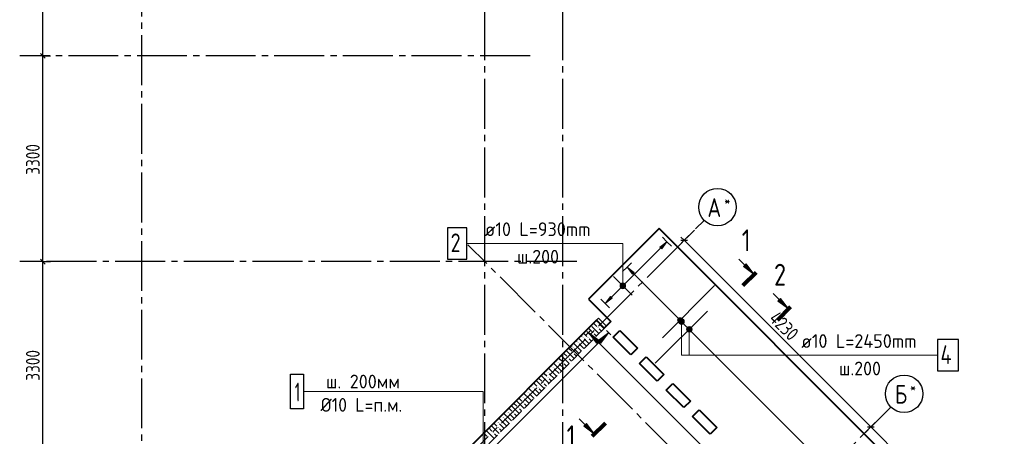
# Model space of a CAD drawing. Header units: millimetres. Extents: x 40580 to 1168286, y -220995 to 81020.
# Tile 154 of 194: x 458368 to 474147, y -108997 to -102321. Entities that reach past the tile are written whole.
import ezdxf

# ---------------------------------------------------------------- set-up
doc = ezdxf.new("R2010")
doc.units = ezdxf.units.MM
for name, pattern in [('______2', [270, 200, -70]), ('______5', [1100, 800, -100, 100, -100]), ('CENTER', [2, 1.25, -0.25, 0.25, -0.25])]:
    doc.linetypes.add(name, pattern=pattern)
for name, color, linetype, lineweight in [('Standard', 7, 'Continuous', 25), ('ОСИ', 7, 'CENTER', 15), ('Основная', 7, 'Continuous', 40), ('Позиционная метка линия выноска', 7, 'Continuous', 13), ('Позиционная метка номер позиции', 7, 'Continuous', 13), ('Текст_ общее', 7, 'Continuous', 25), ('Узлы символ', 7, 'Continuous', 25)]:
    doc.layers.add(name, color=color, linetype=linetype, lineweight=lineweight)
doc.layers.add('ЖБ Стена верхний уровень', color=7, linetype='______2', true_color=0x656565)
doc.layers.add('Тонкие', color=7, linetype='Continuous')
doc.styles.add('GOST 2.304', font='isocpeur.ttf', dxfattribs={"width": 0.8})
doc.styles.add('GOST 2.304-81', font='txt')
doc.styles.add('ISOCPEUR', font='isocpeur.ttf')

msp = doc.modelspace()

# ---------------------------------------------------------------- hatches: boundary and pattern name
at = {"linetype": 'Continuous', "lineweight": 13, "transparency": 33554687}
for points in [[(468656.7, -105992.2), (468741.5, -105879.1), (468628.4, -105963.9)], [(467998.4, -106576.7), (468060.9, -106612.7), (468007.9, -106559.7)], [(467998.4, -106595.7), (468044, -106622.3), (467998.4, -106576.7)], [(467998.4, -106576.7), (468044, -106622.3), (468060.9, -106612.7)], [(468024.9, -106622.3), (467998.4, -106595.7), (468007.9, -106612.7)], [(467998.4, -106595.7), (468024.9, -106622.3), (468044, -106622.3)], [(468007.9, -106559.7), (468070.5, -106595.7), (468024.9, -106550.1)], [(468007.9, -106559.7), (468060.9, -106612.7), (468070.5, -106595.7)], [(468024.9, -106550.1), (468070.5, -106595.7), (468070.5, -106576.7)], [(468024.9, -106550.1), (468070.5, -106576.7), (468044, -106550.1)], [(468044, -106550.1), (468070.5, -106576.7), (468060.9, -106559.7)], [(468914.1, -107124.7), (468940.6, -107098.1), (468923.6, -107107.7)], [(468940.6, -107098.1), (468914.1, -107124.7), (468914.1, -107143.7)], [(468940.6, -107098.1), (468914.1, -107143.7), (468959.7, -107098.1)], [(468959.7, -107098.1), (468914.1, -107143.7), (468923.6, -107160.7)], [(468959.7, -107098.1), (468923.6, -107160.7), (468976.6, -107107.7)], [(468976.6, -107107.7), (468923.6, -107160.7), (468940.6, -107170.3)], [(468976.6, -107107.7), (468940.6, -107170.3), (468986.2, -107124.7)], [(468986.2, -107124.7), (468940.6, -107170.3), (468959.7, -107170.3)], [(468986.2, -107124.7), (468959.7, -107170.3), (468986.2, -107143.7)], [(468986.2, -107143.7), (468959.7, -107170.3), (468976.6, -107160.7)]]:
    msp.add_hatch(color=7, dxfattribs=at).paths.add_polyline_path(points)
for points in [[(468186.5, -106398.8), (468101.6, -106285.7), (468214.7, -106370.5)], [(467864.7, -106784.2), (467751.6, -106869), (467836.4, -106755.9)]]:
    msp.add_hatch(color=7, dxfattribs=at).paths.add_polyline_path(points, flags=16)
at = {"layer": 'ЖБ Стена верхний уровень', "linetype": 'Continuous', "lineweight": -3, "transparency": 33554687}
for points in [[(467629.3, -107175.3), (467635.8, -107168.8), (467642.3, -107175.3), (467635.8, -107181.8)], [(467629.3, -107255.3), (467635.8, -107248.8), (467642.3, -107255.3), (467635.8, -107261.8)], [(467389.3, -107415.3), (467395.8, -107408.8), (467402.3, -107415.3), (467395.8, -107421.8)], [(467469.3, -107415.3), (467475.8, -107408.8), (467482.3, -107415.3), (467475.8, -107421.8)], [(467549.3, -107335.3), (467555.8, -107328.8), (467562.3, -107335.3), (467555.8, -107341.8)], [(467229.3, -107575.3), (467235.8, -107568.8), (467242.3, -107575.3), (467235.8, -107581.8)], [(467309.3, -107495.3), (467315.8, -107488.8), (467322.3, -107495.3), (467315.8, -107501.8)], [(467149.3, -107735.3), (467155.8, -107728.8), (467162.3, -107735.3), (467155.8, -107741.8)], [(467229.3, -107655.3), (467235.8, -107648.8), (467242.3, -107655.3), (467235.8, -107661.8)], [(466909.3, -107895.3), (466915.8, -107888.8), (466922.3, -107895.3), (466915.8, -107901.8)], [(466989.3, -107815.3), (466995.8, -107808.8), (467002.3, -107815.3), (466995.8, -107821.8)], [(467069.3, -107815.3), (467075.8, -107808.8), (467082.3, -107815.3), (467075.8, -107821.8)], [(466829.3, -107975.3), (466835.8, -107968.8), (466842.3, -107975.3), (466835.8, -107981.8)], [(466829.3, -108055.3), (466835.8, -108048.8), (466842.3, -108055.3), (466835.8, -108061.8)], [(466589.3, -108215.3), (466595.8, -108208.8), (466602.3, -108215.3), (466595.8, -108221.8)], [(466669.3, -108215.3), (466675.8, -108208.8), (466682.3, -108215.3), (466675.8, -108221.8)], [(466749.3, -108135.3), (466755.8, -108128.8), (466762.3, -108135.3), (466755.8, -108141.8)], [(466429.3, -108375.3), (466435.8, -108368.8), (466442.3, -108375.3), (466435.8, -108381.8)], [(466509.3, -108295.3), (466515.8, -108288.8), (466522.3, -108295.3), (466515.8, -108301.8)], [(466349.3, -108535.3), (466355.8, -108528.8), (466362.3, -108535.3), (466355.8, -108541.8)], [(466429.3, -108455.3), (466435.8, -108448.8), (466442.3, -108455.3), (466435.8, -108461.8)], [(466109.3, -108695.3), (466115.8, -108688.8), (466122.3, -108695.3), (466115.8, -108701.8)], [(466189.3, -108615.3), (466195.8, -108608.8), (466202.3, -108615.3), (466195.8, -108621.8)], [(466269.3, -108615.3), (466275.8, -108608.8), (466282.3, -108615.3), (466275.8, -108621.8)], [(466029.3, -108775.3), (466035.8, -108768.8), (466042.3, -108775.3), (466035.8, -108781.8)], [(466029.3, -108855.3), (466035.8, -108848.8), (466042.3, -108855.3), (466035.8, -108861.8)], [(465949.3, -108935.3), (465955.8, -108928.8), (465962.3, -108935.3), (465955.8, -108941.8)]]:
    msp.add_hatch(color=7, dxfattribs=at).paths.add_polyline_path(points, flags=16)
at = {"layer": 'Позиционная метка линия выноска', "linetype": 'Continuous', "lineweight": 13, "transparency": 33554687}
for points in [[(467652.6, -107463), (467482.9, -107335.7), (467610.2, -107505.4)], [(467680.9, -107505.4), (467808.2, -107335.7), (467638.4, -107463)]]:
    msp.add_hatch(color=7, dxfattribs=at).paths.add_polyline_path(points)
at = {"layer": 'Позиционная метка номер позиции', "linetype": 'Continuous', "lineweight": 13, "transparency": 33554687}
for points in [[(467989.4, -106586.2), (468079.4, -106586.2), (468073.1, -106563.7)], [(467989.4, -106586.2), (468073.1, -106563.7), (467995.7, -106563.7)], [(467995.7, -106608.7), (468079.4, -106586.2), (467989.4, -106586.2)], [(467995.7, -106563.7), (468073.1, -106563.7), (468056.9, -106547.5)], [(467995.7, -106563.7), (468056.9, -106547.5), (468011.9, -106547.5)], [(467995.7, -106608.7), (468073.1, -106608.7), (468079.4, -106586.2)], [(468011.9, -106624.9), (468073.1, -106608.7), (467995.7, -106608.7)], [(468011.9, -106547.5), (468056.9, -106547.5), (468034.4, -106541.2)], [(468011.9, -106624.9), (468056.9, -106624.9), (468073.1, -106608.7)], [(468056.9, -106624.9), (468011.9, -106624.9), (468034.4, -106631.2)], [(469012.3, -107135.2), (468934.9, -107135.2), (468928.6, -107157.7)], [(469012.3, -107135.2), (468928.6, -107157.7), (469018.6, -107157.7)], [(468996.1, -107118.9), (468951.1, -107118.9), (468934.9, -107135.2)], [(468996.1, -107118.9), (468934.9, -107135.2), (469012.3, -107135.2)], [(468951.1, -107118.9), (468996.1, -107118.9), (468973.6, -107112.7)], [(469018.6, -107157.7), (468928.6, -107157.7), (468934.9, -107180.2)], [(469018.6, -107157.7), (468934.9, -107180.2), (469012.3, -107180.2)], [(469012.3, -107180.2), (468934.9, -107180.2), (468951.1, -107196.4)], [(469012.3, -107180.2), (468951.1, -107196.4), (468996.1, -107196.4)], [(468996.1, -107196.4), (468951.1, -107196.4), (468973.6, -107202.7)], [(469137.3, -107260.2), (469059.9, -107260.2), (469053.6, -107282.7)], [(469137.3, -107260.2), (469053.6, -107282.7), (469143.6, -107282.7)], [(469143.6, -107282.7), (469053.6, -107282.7), (469059.9, -107305.2)], [(469121.1, -107244), (469076.1, -107244), (469059.9, -107260.2)], [(469121.1, -107244), (469059.9, -107260.2), (469137.3, -107260.2)], [(469143.6, -107282.7), (469059.9, -107305.2), (469137.3, -107305.2)], [(469076.1, -107244), (469121.1, -107244), (469098.6, -107237.7)], [(469137.3, -107305.2), (469059.9, -107305.2), (469076.1, -107321.4)], [(469137.3, -107305.2), (469076.1, -107321.4), (469121.1, -107321.4)], [(469121.1, -107321.4), (469076.1, -107321.4), (469098.6, -107327.7)]]:
    msp.add_hatch(color=7, dxfattribs=at).paths.add_polyline_path(points)
at = {"layer": 'Узлы символ', "linetype": 'Continuous', "lineweight": 13, "transparency": 33554687}
for points in [[(470008.9, -106235.6), (470136.1, -106405.3), (469966.4, -106278)], [(470560.4, -106787.1), (470687.7, -106956.8), (470518, -106829.5)], [(467453.1, -108791.3), (467580.4, -108961), (467410.7, -108833.8)]]:
    msp.add_hatch(color=7, dxfattribs=at).paths.add_polyline_path(points, flags=16)

# ---------------------------------------------------------------- linework, layer by layer
at = {"color": 251, "linetype": 'Continuous', "lineweight": 13, "true_color": 0x494949, "transparency": 33554687}
for p, q in [((468741.5, -105879.1), (468670.8, -105808.4)), ((468055.6, -106565), (468642.5, -105978.1)), ((468741.5, -105879.1), (468628.4, -105963.9)), ((468628.4, -105963.9), (468656.7, -105992.2)), ((468656.7, -105992.2), (468741.5, -105879.1)), ((468741.5, -105879.1), (468812.2, -105949.8)), ((468741.5, -105879.1), (468741.5, -105879.1)), ((468101.6, -106285.7), (468030.9, -106356.4)), ((468101.6, -106285.7), (468172.3, -106215)), ((468101.6, -106285.7), (468214.7, -106370.5)), ((468186.5, -106398.8), (468101.6, -106285.7)), ((468101.6, -106285.7), (468101.6, -106285.7)), ((468214.7, -106370.5), (468186.5, -106398.8)), ((468200.6, -106384.7), (468928.9, -107113)), ((467850.6, -106770), (468013.2, -106607.4)), ((468007.9, -106559.7), (468007.9, -106559.7)), ((468060.9, -106612.7), (468060.9, -106612.7)), ((467751.6, -106869), (467680.9, -106798.3)), ((467751.6, -106869), (467836.4, -106755.9)), ((467864.7, -106784.2), (467751.6, -106869)), ((467836.4, -106755.9), (467864.7, -106784.2)), ((467751.6, -106869), (467822.3, -106939.7)), ((467751.6, -106869), (467751.6, -106869)), ((468976.6, -107107.7), (468976.6, -107107.7)), ((468923.6, -107160.7), (468923.6, -107160.7)), ((468971.3, -107155.4), (473376.6, -111560.7))]:
    msp.add_line(p, q, dxfattribs=at)
at = {"color": 7, "linetype": 'Continuous', "lineweight": 13, "transparency": 33554687}
for p, q in [((465802.4, -105906.2), (467734.4, -105906.2)), ((470874.2, -107697.7), (472982.2, -107697.7))]:
    msp.add_line(p, q, dxfattribs=at)
at = {"color": 7, "linetype": 'Continuous', "lineweight": 25, "transparency": 33554687}
for p, q in [((467885.9, -106437.7), (468182.9, -106734.7)), ((469501.7, -106582.7), (468667.3, -107417.1)), ((468554.1, -107827.2), (469388.5, -106992.8))]:
    msp.add_line(p, q, dxfattribs=at)
for points in [[(465224.4, -106156.2), (465534.4, -106156.2), (465534.4, -105656.2), (465224.4, -105656.2), (465224.4, -106156.2)], [(473074.2, -107947.7), (473414.2, -107947.7), (473414.2, -107447.7), (473074.2, -107447.7), (473074.2, -107947.7)]]:
    msp.add_lwpolyline(points, dxfattribs=at)
at = {"color": 251, "linetype": 'Continuous', "lineweight": 13, "true_color": 0x494949, "transparency": 33554687}
for centre in [(468034.4, -106586.2), (468950.1, -107134.2)]:
    msp.add_circle(centre, 37.5, dxfattribs=at)
at = {"layer": 'Standard', "color": 7, "linetype": 'Continuous', "lineweight": -3, "transparency": 33554687}
for p, q in [((458738.8, -102898.4), (458738.8, -99598.4)), ((458738.8, -106198.4), (458738.8, -102898.4)), ((469018.8, -105856.4), (468965.8, -105803.3)), ((469018.8, -105856.4), (472009.9, -108847.4)), ((458738.8, -109498.4), (458738.8, -106198.4)), ((472009.9, -108847.4), (473919.1, -110756.6))]:
    msp.add_line(p, q, dxfattribs=at)
at = {"layer": 'Standard', "color": 7, "linetype": 'Continuous', "lineweight": 25, "transparency": 33554687}
for p, q in [((458776.3, -102935.9), (458701.3, -102860.9)), ((468965.8, -105856.4), (469071.8, -105856.4)), ((458776.3, -106235.9), (458701.3, -106160.9)), ((471956.8, -108847.4), (472062.9, -108847.4))]:
    msp.add_line(p, q, dxfattribs=at)
at = {"layer": 'Standard', "color": 251, "linetype": 'Continuous', "lineweight": -3, "true_color": 0x656565, "transparency": 33554687}
for p, q in [((458738.8, -102898.4), (458613.8, -102898.4)), ((458738.8, -102898.4), (458863.8, -102898.4)), ((469018.8, -105856.4), (469181.8, -105693.4)), ((469018.8, -105856.4), (468930.4, -105944.8)), ((469018.8, -105856.4), (469107.2, -105768)), ((458738.8, -106198.4), (458613.8, -106198.4)), ((458738.8, -106198.4), (458863.8, -106198.4)), ((472009.9, -108847.4), (471921.5, -108935.8)), ((472009.9, -108847.4), (472098.3, -108759.1))]:
    msp.add_line(p, q, dxfattribs=at)
for points in [[(458738.8, -102898.4), (458721.8, -102898.4), (458721.8, -102898.4), (458721.8, -102898.4), (458721.8, -102898.4), (458721.8, -102898.4), (458721.8, -102898.4), (458721.8, -102898.4), (458721.8, -102898.4), (458468.3, -102898.4)], [(458738.8, -106198.4), (458721.8, -106198.4), (458721.8, -106198.4), (458721.8, -106198.4), (458721.8, -106198.4), (458721.8, -106198.4), (458721.8, -106198.4), (458721.8, -106198.4), (458721.8, -106198.4), (458721.8, -106198.4), (458721.8, -106198.4), (458468.3, -106198.4)], [(472009.9, -108847.4), (472021.9, -108835.4), (472021.9, -108835.4), (472172.9, -108684.4)]]:
    msp.add_lwpolyline(points, dxfattribs=at)
at = {"layer": 'ЖБ Стена верхний уровень', "color": 251, "linetype": '______2', "lineweight": -3, "true_color": 0x656565, "transparency": 33554687}
for p, q in [((467645.5, -107102.4), (461430, -113317.9)), ((467772.8, -107229.7), (467645.5, -107102.4)), ((461684.6, -113317.9), (467772.8, -107229.7))]:
    msp.add_line(p, q, dxfattribs=at)
at = {"layer": 'ЖБ Стена верхний уровень', "color": 9, "linetype": 'Continuous', "lineweight": -3, "true_color": 0xc7c7c7, "transparency": 33554687}
for p, q in [((467735.8, -107195.3), (467644.2, -107103.7)), ((467484.2, -107263.7), (467535.8, -107315.3)), ((467535.8, -107235.3), (467651.5, -107351)), ((467575.8, -107195.3), (467564.2, -107183.7)), ((467615.8, -107235.3), (467575.8, -107195.3)), ((467604.2, -107143.7), (467615.8, -107155.3)), ((467655.8, -107195.3), (467731.5, -107271)), ((467655.8, -107275.3), (467691.5, -107311)), ((467735.8, -107195.3), (467771.5, -107231)), ((467415.8, -107515.3), (467324.2, -107423.7)), ((467364.2, -107383.7), (467375.8, -107395.3)), ((467415.8, -107355.3), (467404.2, -107343.7)), ((467455.8, -107395.3), (467415.8, -107355.3)), ((467415.8, -107435.3), (467491.5, -107511)), ((467455.8, -107315.3), (467571.5, -107431)), ((467495.8, -107435.3), (467531.5, -107471)), ((467575.8, -107355.3), (467611.5, -107391)), ((467175.8, -107595.3), (467164.2, -107583.7)), ((467215.8, -107635.3), (467175.8, -107595.3)), ((467204.2, -107543.7), (467215.8, -107555.3)), ((467335.8, -107595.3), (467244.2, -107503.7)), ((467255.8, -107595.3), (467331.5, -107671)), ((467284.2, -107463.7), (467295.8, -107475.3)), ((467335.8, -107515.3), (467411.5, -107591)), ((467335.8, -107595.3), (467371.5, -107631)), ((467415.8, -107515.3), (467451.5, -107551)), ((467015.8, -107755.3), (467004.2, -107743.7)), ((467055.8, -107795.3), (467015.8, -107755.3)), ((467055.8, -107715.3), (467171.5, -107831)), ((467084.2, -107663.7), (467135.8, -107715.3)), ((467135.8, -107635.3), (467251.5, -107751)), ((467175.8, -107755.3), (467211.5, -107791)), ((467255.8, -107675.3), (467291.5, -107711)), ((466935.8, -107995.3), (466844.2, -107903.7)), ((466884.2, -107863.7), (466895.8, -107875.3)), ((467015.8, -107915.3), (466924.2, -107823.7)), ((466935.8, -107915.3), (467011.5, -107991)), ((466964.2, -107783.7), (466975.8, -107795.3)), ((467015.8, -107835.3), (467091.5, -107911)), ((467015.8, -107915.3), (467051.5, -107951)), ((467095.8, -107835.3), (467131.5, -107871)), ((466684.2, -108063.7), (466735.8, -108115.3)), ((466735.8, -108035.3), (466851.5, -108151)), ((466775.8, -107995.3), (466764.2, -107983.7)), ((466815.8, -108035.3), (466775.8, -107995.3)), ((466804.2, -107943.7), (466815.8, -107955.3)), ((466855.8, -107995.3), (466931.5, -108071)), ((466855.8, -108075.3), (466891.5, -108111)), ((466935.8, -107995.3), (466971.5, -108031)), ((466615.8, -108315.3), (466524.2, -108223.7)), ((466564.2, -108183.7), (466575.8, -108195.3)), ((466615.8, -108155.3), (466604.2, -108143.7)), ((466655.8, -108195.3), (466615.8, -108155.3)), ((466615.8, -108235.3), (466691.5, -108311)), ((466655.8, -108115.3), (466771.5, -108231)), ((466695.8, -108235.3), (466731.5, -108271)), ((466775.8, -108155.3), (466811.5, -108191)), ((466375.8, -108395.3), (466364.2, -108383.7)), ((466415.8, -108435.3), (466375.8, -108395.3)), ((466404.2, -108343.7), (466415.8, -108355.3)), ((466535.8, -108395.3), (466444.2, -108303.7)), ((466455.8, -108395.3), (466531.5, -108471)), ((466484.2, -108263.7), (466495.8, -108275.3)), ((466535.8, -108315.3), (466611.5, -108391)), ((466535.8, -108395.3), (466571.5, -108431)), ((466615.8, -108315.3), (466651.5, -108351)), ((466215.8, -108555.3), (466204.2, -108543.7)), ((466255.8, -108595.3), (466215.8, -108555.3)), ((466255.8, -108515.3), (466371.5, -108631)), ((466284.2, -108463.7), (466335.8, -108515.3)), ((466335.8, -108435.3), (466451.5, -108551)), ((466375.8, -108555.3), (466411.5, -108591)), ((466455.8, -108475.3), (466491.5, -108511)), ((466135.8, -108795.3), (466044.2, -108703.7)), ((466084.2, -108663.7), (466095.8, -108675.3)), ((466215.8, -108715.3), (466124.2, -108623.7)), ((466135.8, -108715.3), (466211.5, -108791)), ((466164.2, -108583.7), (466175.8, -108595.3)), ((466215.8, -108635.3), (466291.5, -108711)), ((466215.8, -108715.3), (466251.5, -108751)), ((466295.8, -108635.3), (466331.5, -108671)), ((465884.2, -108863.7), (465935.8, -108915.3)), ((465935.8, -108835.3), (466051.5, -108951)), ((465975.8, -108795.3), (465964.2, -108783.7)), ((466015.8, -108835.3), (465975.8, -108795.3)), ((466004.2, -108743.7), (466015.8, -108755.3)), ((466055.8, -108795.3), (466131.5, -108871)), ((466055.8, -108875.3), (466091.5, -108911)), ((466135.8, -108795.3), (466171.5, -108831)), ((465764.2, -108983.7), (465775.8, -108995.3)), ((465815.8, -108955.3), (465804.2, -108943.7)), ((465855.8, -108995.3), (465815.8, -108955.3)), ((465855.8, -108915.3), (465971.5, -109031)), ((465975.8, -108955.3), (466011.5, -108991))]:
    msp.add_line(p, q, dxfattribs=at)
at = {"layer": 'ОСИ', "color": 8, "linetype": '______5', "lineweight": -3, "transparency": 33554687}
for p, q in [((465818.8, -87868.4), (465818.8, -121308.4)), ((467068.8, -87868.4), (467068.8, -121308.4)), ((460318.8, -88268.4), (460318.8, -121308.4)), ((466548.8, -102898.4), (458368.3, -102898.4)), ((461423, -113452.2), (469338.3, -105536.9)), ((473632, -114008.1), (465551.9, -105928)), ((467298.8, -106198.4), (458368.3, -106198.4)), ((464060.5, -116796.8), (472329.4, -108527.9))]:
    msp.add_line(p, q, dxfattribs=at)
at = {"layer": 'ОСИ', "color": 7, "linetype": 'Continuous', "lineweight": -3, "transparency": 33554687}
for centre in [(469550.5, -105324.7), (472541.5, -108315.8)]:
    msp.add_circle(centre, 300, dxfattribs=at)
at = {"layer": 'Основная', "transparency": 33554687}
for p, q in [((468614.3, -105667), (467482.9, -106798.4)), ((474108.5, -111161.2), (468614.3, -105667)), ((467482.9, -106798.4), (467843.5, -107159)), ((467610.2, -107137.8), (462872.5, -111875.4)), ((467737.4, -107265), (467610.2, -107137.8)), ((467843.5, -107159), (467737.4, -107265)), ((467878.9, -107406.5), (467984.9, -107300.4)), ((468161.7, -107689.3), (467878.9, -107406.5)), ((467984.9, -107300.4), (468267.8, -107583.2)), ((468267.8, -107583.2), (468161.7, -107689.3)), ((468303.1, -107830.7), (468409.2, -107724.7)), ((468409.2, -107724.7), (468692, -108007.5)), ((468586, -108113.6), (468303.1, -107830.7)), ((468692, -108007.5), (468586, -108113.6)), ((468727.4, -108255), (468833.5, -108148.9)), ((468833.5, -108148.9), (469116.3, -108431.8)), ((469010.2, -108537.8), (468727.4, -108255)), ((469116.3, -108431.8), (469010.2, -108537.8)), ((469151.7, -108679.3), (469257.7, -108573.2)), ((469434.5, -108962.1), (469151.7, -108679.3)), ((469257.7, -108573.2), (469540.6, -108856)), ((469540.6, -108856), (469434.5, -108962.1))]:
    msp.add_line(p, q, dxfattribs=at)
at = {"layer": 'Позиционная метка линия выноска', "color": 251, "linetype": 'Continuous', "lineweight": 13, "true_color": 0x494949, "transparency": 33554687}
for p, q in [((467518.2, -107300.4), (467447.5, -107371.1)), ((467482.9, -107335.7), (467482.9, -107335.7)), ((467482.9, -107335.7), (467482.9, -107335.7)), ((467482.9, -107335.7), (467482.9, -107335.7)), ((467482.9, -107335.7), (467610.2, -107505.4)), ((467652.6, -107463), (467482.9, -107335.7)), ((467808.2, -107335.7), (467638.4, -107463)), ((467680.9, -107505.4), (467808.2, -107335.7)), ((467772.8, -107300.4), (467843.5, -107371.1)), ((467808.2, -107335.7), (467808.2, -107335.7)), ((467808.2, -107335.7), (467808.2, -107335.7)), ((467808.2, -107335.7), (467808.2, -107335.7)), ((467610.2, -107505.4), (467652.6, -107463)), ((467631.4, -107484.2), (467642, -107494.8)), ((467638.4, -107463), (467680.9, -107505.4)), ((467659.7, -107484.2), (467649.1, -107494.8))]:
    msp.add_line(p, q, dxfattribs=at)
for points in [[(464711, -116202.8), (462377.6, -113869.4), (463821.6, -112425.4), (463270, -111873.9), (467808.2, -107335.7)], [(464385.8, -116202.8), (468175.8, -112412.8), (470085, -114321.9), (472277.1, -112129.9), (467482.9, -107335.7)]]:
    msp.add_lwpolyline(points, dxfattribs=at)
at = {"layer": 'Позиционная метка номер позиции', "color": 7, "linetype": 'Continuous', "lineweight": 13, "transparency": 33554687}
for p, q in [((467989.4, -106586.2), (467989.4, -106586.2)), ((468034.4, -106541.2), (468034.4, -106541.2)), ((468034.4, -106631.2), (468034.4, -106631.2)), ((468079.4, -106586.2), (468079.4, -106586.2)), ((468973.6, -107112.7), (468973.6, -107112.7)), ((468928.6, -107157.7), (468928.6, -107157.7)), ((468973.6, -107202.7), (468973.6, -107202.7)), ((469018.6, -107157.7), (469018.6, -107157.7)), ((469053.6, -107282.7), (469053.6, -107282.7)), ((469098.6, -107237.7), (469098.6, -107237.7)), ((469143.6, -107282.7), (469143.6, -107282.7)), ((469098.6, -107327.7), (469098.6, -107327.7)), ((465794.7, -108278.6), (462916.8, -108278.6)), ((465794.7, -109886.4), (465794.7, -108278.6))]:
    msp.add_line(p, q, dxfattribs=at)
for points in [[(468034.4, -106586.2), (468034.4, -105906.2), (465534.4, -105906.2)], [(468973.6, -107157.7), (468973.6, -107697.7), (473074.2, -107697.7)], [(469098.6, -107282.7), (469098.6, -107697.7), (473074.2, -107697.7)]]:
    msp.add_lwpolyline(points, dxfattribs=at)
at = {"layer": 'Позиционная метка номер позиции', "color": 7, "linetype": 'Continuous', "lineweight": 25, "transparency": 33554687}
msp.add_lwpolyline([(462706.8, -107998.6), (462916.8, -107998.6), (462916.8, -108558.6), (462706.8, -108558.6), (462706.8, -107998.6)], dxfattribs=at)
at = {"layer": 'Позиционная метка номер позиции', "color": 7, "linetype": 'Continuous', "lineweight": 13, "transparency": 33554687}
for centre in [(468034.4, -106586.2), (468973.6, -107157.7), (469098.6, -107282.7)]:
    msp.add_circle(centre, 45, dxfattribs=at)
at = {"layer": 'Тонкие', "lineweight": 100}
for p, q in [((469959.4, -106582), (470171.5, -106369.9)), ((470510.9, -107133.6), (470723, -106921.5)), ((467757.2, -108784.3), (467545, -108996.4))]:
    msp.add_line(p, q, dxfattribs=at)
at = {"layer": 'Узлы символ', "color": 7, "linetype": 'Continuous', "lineweight": 13, "transparency": 33554687}
for p, q in [((470136.1, -106405.3), (469890.4, -106159.5)), ((469966.4, -106278), (470008.9, -106235.6)), ((470136.1, -106405.3), (469966.4, -106278)), ((469987.7, -106256.8), (469977, -106246.2)), ((470008.9, -106235.6), (470136.1, -106405.3)), ((470136.1, -106405.3), (470136.1, -106405.3)), ((470136.1, -106405.3), (470136.1, -106405.3)), ((470136.1, -106405.3), (470136.1, -106405.3)), ((470687.7, -106956.8), (470442, -106711.1)), ((470518, -106829.5), (470560.4, -106787.1)), ((470539.2, -106808.3), (470528.6, -106797.7)), ((470560.4, -106787.1), (470687.7, -106956.8)), ((470687.7, -106956.8), (470518, -106829.5)), ((470687.7, -106956.8), (470687.7, -106956.8)), ((470687.7, -106956.8), (470687.7, -106956.8)), ((470687.7, -106956.8), (470687.7, -106956.8)), ((467580.4, -108961), (467334.6, -108715.3)), ((467410.7, -108833.8), (467453.1, -108791.3)), ((467580.4, -108961), (467410.7, -108833.8)), ((467431.9, -108812.5), (467421.3, -108801.9)), ((467453.1, -108791.3), (467580.4, -108961)), ((467580.4, -108961), (467580.4, -108961)), ((467580.4, -108961), (467580.4, -108961)), ((467580.4, -108961), (467580.4, -108961))]:
    msp.add_line(p, q, dxfattribs=at)

# ---------------------------------------------------------------- texts
at = {"color": 7, "linetype": 'Continuous', "lineweight": 13, "transparency": 33554687, "attachment_point": 7, "style": 'ISOCPEUR'}
for s, insert, char_height, width in [('\\W0.96;ø10 L=930mm ', (465822.4, -105788.9), 220, 1997.586), ('\\W0.78;2', (465274.4, -106046.2), 300, 326.853), ('\\W0.95;ш.200 ', (466339.4, -106228.9), 220, 962.807), ('\\W0.96;ø10 L=2450mm ', (470894.2, -107580.3), 220, 2173.901), ('\\W0.80;4', (473124.2, -107837.7), 300, 359.839), ('\\W0.95;ш.200 ', (471499.2, -108020.3), 220, 962.821)]:
    msp.add_mtext(s, dxfattribs=dict(at, insert=insert, char_height=char_height, width=width))
at = {"layer": 'Standard', "color": 7, "linetype": 'Continuous', "lineweight": 25, "transparency": 33554687, "char_height": 220, "attachment_point": 7, "style": 'GOST 2.304-81'}
for s, insert, width, rotation in [('3300', (458688.8, -104806.5), 641.476, 90), ('4230', (470361.7, -107128.5), 657.054, 315), ('3300', (458688.8, -108106.5), 641.476, 90)]:
    msp.add_mtext(s, dxfattribs=dict(at, insert=insert, width=width, rotation=rotation))
at = {"layer": 'ОСИ', "color": 7, "linetype": 'Continuous', "lineweight": 25, "transparency": 33554687, "attachment_point": 7, "style": 'ISOCPEUR'}
for s, insert, char_height, width in [('\\W0.82;А', (469389, -105482.2), 300, 392.649), ('\\W0.80;*', (469659, -105307.2), 180, 215.909), ('\\W0.80;Б', (472395, -108473.3), 300, 359.839), ('\\W0.80;*', (472635, -108298.3), 180, 215.909)]:
    msp.add_mtext(s, dxfattribs=dict(at, insert=insert, char_height=char_height, width=width))
at = {"layer": 'Позиционная метка номер позиции', "color": 7, "linetype": 'Continuous', "lineweight": 25, "transparency": 33554687, "attachment_point": 1, "style": 'ISOCPEUR'}
for s, insert, char_height, width in [('\\W0.96;ш. 200мм', (463278, -108009.1), 220, 1316.144), ('\\W0.56;1', (462777.7, -108138.6), 300, 233.324), ('\\W0.94;Ø10 L=п.м.', (463190, -108383.1), 220, 1489.569)]:
    msp.add_mtext(s, dxfattribs=dict(at, insert=insert, char_height=char_height, width=width))
at = {"layer": 'Текст_ общее', "color": 7, "linetype": 'Continuous', "lineweight": 50, "transparency": 33554687, "insert": (475137, -104393.7), "char_height": 450, "width": 7079.047, "attachment_point": 7, "style": 'GOST 2.304'}
msp.add_mtext('\\pxqc;{\\LПринципиальная\\~схема\\~обрамления\\~\\Pпроёмов лифтовых шахт}', dxfattribs=at)
at = {"layer": 'Узлы символ', "color": 7, "linetype": 'Continuous', "lineweight": -3, "transparency": 33554687, "char_height": 350, "attachment_point": 7, "style": 'GOST 2.304-81'}
for s, insert, width in [('1', (469940, -106031.2), 324.176), ('2', (470456.5, -106582.7), 398.767), ('1', (467133.4, -109170.3), 324.182)]:
    msp.add_mtext(s, dxfattribs=dict(at, insert=insert, width=width))

doc.saveas('drawing.dxf')
